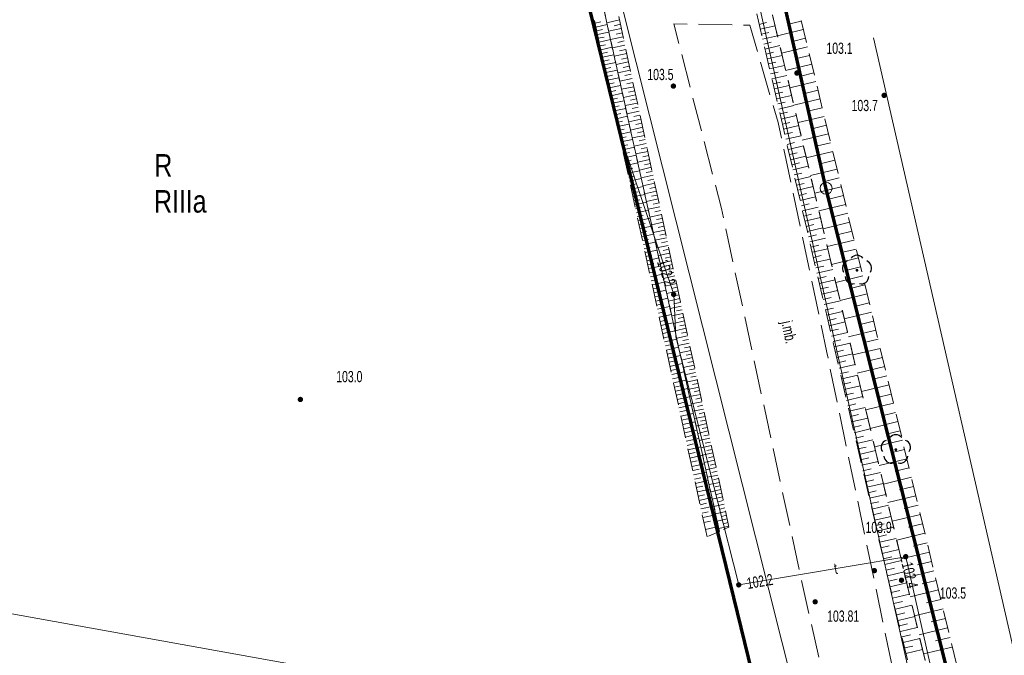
# Model space of a CAD drawing. Header units: inches. Extents: x 6497603 to 6502483, y 5925790 to 5934357.
# Tile 252 of 256: x 6500947 to 6501013, y 5927032 to 5927075. Entities that reach past the tile are written whole.
import ezdxf
from ezdxf.enums import TextEntityAlignment as Align

# ---------------------------------------------------------------- set-up
doc = ezdxf.new("R2010")
doc.units = ezdxf.units.IN
doc.header["$MEASUREMENT"] = 0
for name, pattern in [('1.5_0.75', [2.25, 1.5, -0.75]), ('2.25_0.75', [3, 2.25, -0.75]), ('219-1000', [0, 0]), ('egkk-1000', [3, 2.25, -0.75]), ('egug-1000', [1.5, 0.75, -0.75])]:
    doc.linetypes.add(name, pattern=pattern)
for name, color, linetype in [('000 Inne (niezydentyfikowane)', 7, 'Continuous'), ('202-punkt graniczny', 7, 'Continuous'), ('209-oznaczenie konturu klasyfikacyjnego', 7, 'Continuous'), ('210-oznaczenie konturu użytku gruntowego', 7, 'Continuous'), ('217-kontur klasyfikacyjny', 7, 'Continuous'), ('218-kontur użytku gruntowego', 7, 'Continuous'), ('219-działka ewidencyjna', 7, 'Continuous'), ('drzewo liściaste', 7, 'Continuous'), ('jezdnia', 7, 'Continuous'), ('jezdnia-Atr17', 7, 'Continuous'), ('pikieta naturalna', 7, 'Continuous'), ('pikieta naturalna-Atr2', 7, 'Continuous'), ('pikieta sztuczna', 7, 'Continuous'), ('pikieta sztuczna-Atr2', 7, 'Continuous'), ('przewód kanalizacyjny', 7, 'Continuous'), ('przewód telekomunikacyjny podziemny', 7, 'Continuous'), ('przewód telekomunikacyjny podziemny-Atr1', 7, 'Continuous'), ('przewód wodociągowy', 7, 'Continuous'), ('rzędna', 7, 'Continuous'), ('rzędna-Atr2', 7, 'Continuous'), ('skarpa nieumocniona', 7, 'Continuous')]:
    doc.layers.add(name, color=color, linetype=linetype)
doc.styles.get("Standard").update_dxf_attribs({"font": 'arial.ttf'})

# ---------------------------------------------------------------- blocks, each defined once
blk = doc.blocks.new('202')
at = {"color": 0, "linetype": 'Continuous', "lineweight": 0}
blk.add_circle((0, 0), 0.4, dxfattribs=at)
blk = doc.blocks.new('OP021')
at = {"linetype": 'Continuous', "lineweight": 13}
h = blk.add_hatch(color=0, dxfattribs=at)
edge = h.paths.add_edge_path()
edge.add_arc((0, 0), 0.1, 0, 360)
at = {"color": 0, "linetype": 'Continuous', "lineweight": -3}
for centre, start, end in [((0, 0.5), 38.316, 141.684), ((-0.476, 0.154), 110.388, 213.756), ((0.476, 0.154), 326.244, 69.612), ((-0.294, -0.404), 182.272, 285.64), ((0.294, -0.404), 254.36, 357.728), ((0.294, -0.404), 254.36, 357.728)]:
    blk.add_arc(centre, 0.5, start, end, dxfattribs=at)
blk = doc.blocks.new('PW01')
at = {"linetype": 'Continuous', "lineweight": 13}
h = blk.add_hatch(color=0, dxfattribs=at)
edge = h.paths.add_edge_path()
edge.add_arc((0, 0), 0.18, 0, 360)

msp = doc.modelspace()

# ---------------------------------------------------------------- linework, layer by layer
at = {"color": 6, "lineweight": 70}
for points in [[(6501011.55, 5927020.65), (6501000.814, 5927063.343), (6500992.07, 5927102.135), (6500986.55, 5927126.78), (6500984.39, 5927137), (6500974.602, 5927166.17), (6500973.88, 5927168.54), (6500965.55, 5927185.28), (6500952.04, 5927199.71), (6500933.25, 5927220.44)], [(6500937.14, 5927194.57), (6500953.68, 5927174.48), (6500963.205, 5927156.196), (6500967.12, 5927148.68), (6500974.172, 5927119.212), (6500979.12, 5927099.117), (6500984.237, 5927078.537), (6500994.599, 5927036.186), (6500997.8, 5927023.08), (6501007.082, 5926983.723), (6501014.87, 5926952.22), (6501018.14, 5926938.63), (6501021.741, 5926913.289), (6501023.386, 5926901.714), (6501023.632, 5926861.1), (6501019.496, 5926835.731), (6501014.288, 5926803.269), (6501007.497, 5926761.792)]]:
    msp.add_lwpolyline(points, dxfattribs=at)
at = {"layer": '000 Inne (niezydentyfikowane)', "color": 7, "linetype": 'Continuous', "lineweight": 18, "flags": 128}
for points in [[(6500985.36, 5927074.5), (6500985.74, 5927074.58)], [(6500985.42, 5927074.24), (6500986.18, 5927074.41)], [(6500986.99, 5927074.71), (6500986.15, 5927074.52)], [(6500987.05, 5927074.43), (6500986.63, 5927074.33)], [(6500996.31, 5927074.42), (6500996.81, 5927074.54)], [(6500996.39, 5927074.09), (6500997.38, 5927074.32)], [(6500999.12, 5927074.64), (6500998.26, 5927074.43)], [(6500985.47, 5927073.99), (6500985.85, 5927074.07)], [(6500985.53, 5927073.74), (6500986.29, 5927073.9)], [(6500987.11, 5927074.14), (6500986.27, 5927073.96)], [(6500987.17, 5927073.86), (6500986.76, 5927073.77)], [(6500996.47, 5927073.76), (6500996.96, 5927073.88)], [(6500996.54, 5927073.43), (6500997.53, 5927073.66)], [(6500999.26, 5927074.07), (6500997.54, 5927073.65)], [(6500985.58, 5927073.49), (6500985.96, 5927073.57)], [(6500985.64, 5927073.23), (6500986.4, 5927073.4)], [(6500985.7, 5927072.98), (6500986.07, 5927073.06)], [(6500987.24, 5927073.58), (6500986.4, 5927073.4)], [(6500987.36, 5927073.03), (6500986.52, 5927072.85)], [(6500987.3, 5927073.31), (6500986.88, 5927073.21)], [(6500996.62, 5927073.1), (6500997.12, 5927073.22)], [(6500996.7, 5927072.77), (6500997.69, 5927073)], [(6500999.4, 5927073.49), (6500998.54, 5927073.28)], [(6500985.75, 5927072.73), (6500986.51, 5927072.89)], [(6500985.81, 5927072.47), (6500986.19, 5927072.56)], [(6500985.86, 5927072.22), (6500986.62, 5927072.39)], [(6500987.48, 5927072.47), (6500986.64, 5927072.29)], [(6500987.42, 5927072.75), (6500987, 5927072.66)], [(6500996.77, 5927072.44), (6500997.27, 5927072.56)], [(6500996.85, 5927072.11), (6500997.85, 5927072.34)], [(6500999.54, 5927072.92), (6500997.81, 5927072.5)], [(6500999.68, 5927072.34), (6500998.81, 5927072.13)], [(6500985.92, 5927071.96), (6500986.3, 5927072.05)], [(6500985.97, 5927071.71), (6500986.74, 5927071.88)], [(6500987.6, 5927071.92), (6500986.77, 5927071.74)], [(6500987.54, 5927072.19), (6500987.12, 5927072.1)], [(6500996.93, 5927071.78), (6500997.43, 5927071.89)], [(6500997.01, 5927071.45), (6500998, 5927071.68)], [(6500999.82, 5927071.76), (6500998.08, 5927071.34)], [(6500986.03, 5927071.46), (6500986.41, 5927071.54)], [(6500986.08, 5927071.2), (6500986.85, 5927071.37)], [(6500986.14, 5927070.94), (6500986.52, 5927071.03)], [(6500987.71, 5927071.36), (6500986.89, 5927071.18)], [(6500987.66, 5927071.64), (6500987.24, 5927071.55)], [(6500987.77, 5927071.09), (6500987.36, 5927071)], [(6500997.08, 5927071.11), (6500997.58, 5927071.23)], [(6500997.16, 5927070.78), (6500998.16, 5927071.01)], [(6500999.96, 5927071.18), (6500999.09, 5927070.97)], [(6500986.19, 5927070.69), (6500986.96, 5927070.86)], [(6500986.25, 5927070.43), (6500986.63, 5927070.52)], [(6500987.83, 5927070.81), (6500987.01, 5927070.63)], [(6500987.89, 5927070.54), (6500987.48, 5927070.45)], [(6500997.24, 5927070.45), (6500997.74, 5927070.56)], [(6501000.1, 5927070.6), (6500998.36, 5927070.18)], [(6500986.31, 5927070.18), (6500987.07, 5927070.34)], [(6500986.36, 5927069.92), (6500986.75, 5927070)], [(6500986.42, 5927069.66), (6500987.19, 5927069.83)], [(6500987.95, 5927070.26), (6500987.13, 5927070.09)], [(6500988.07, 5927069.72), (6500987.25, 5927069.54)], [(6500988.01, 5927069.99), (6500987.6, 5927069.9)], [(6500997.32, 5927070.11), (6500998.32, 5927070.35)], [(6500997.39, 5927069.78), (6500997.89, 5927069.89)], [(6501000.24, 5927070.02), (6500999.36, 5927069.81)], [(6500986.47, 5927069.41), (6500986.86, 5927069.49)], [(6500986.53, 5927069.15), (6500987.3, 5927069.32)], [(6500988.19, 5927069.17), (6500987.37, 5927069)], [(6500988.13, 5927069.44), (6500987.72, 5927069.36)], [(6500997.47, 5927069.44), (6500998.48, 5927069.68)], [(6500997.55, 5927069.11), (6500998.05, 5927069.22)], [(6501000.38, 5927069.44), (6500998.63, 5927069.02)], [(6500986.59, 5927068.89), (6500986.97, 5927068.98)], [(6500986.64, 5927068.64), (6500987.42, 5927068.8)], [(6500986.7, 5927068.38), (6500987.09, 5927068.46)], [(6500988.31, 5927068.63), (6500987.49, 5927068.45)], [(6500988.25, 5927068.9), (6500987.84, 5927068.81)], [(6500997.63, 5927068.77), (6500998.63, 5927069.01)], [(6500997.71, 5927068.44), (6500998.21, 5927068.55)], [(6501000.52, 5927068.86), (6500999.64, 5927068.65)], [(6500986.76, 5927068.12), (6500987.53, 5927068.29)], [(6500986.81, 5927067.86), (6500987.2, 5927067.95)], [(6500986.87, 5927067.6), (6500987.64, 5927067.77)], [(6500988.42, 5927068.09), (6500987.61, 5927067.91)], [(6500988.36, 5927068.36), (6500987.96, 5927068.27)], [(6500988.48, 5927067.82), (6500988.08, 5927067.73)], [(6500997.78, 5927068.1), (6500998.79, 5927068.33)], [(6500997.86, 5927067.76), (6500998.37, 5927067.88)], [(6501000.66, 5927068.28), (6500998.91, 5927067.86)], [(6500986.92, 5927067.34), (6500987.31, 5927067.43)], [(6500986.98, 5927067.08), (6500987.76, 5927067.25)], [(6500988.54, 5927067.55), (6500987.73, 5927067.37)], [(6500988.6, 5927067.28), (6500988.19, 5927067.19)], [(6500997.94, 5927067.43), (6500998.95, 5927067.66)], [(6500998.02, 5927067.09), (6500998.53, 5927067.21)], [(6501000.94, 5927067.11), (6500999.18, 5927066.69)], [(6501000.8, 5927067.69), (6500999.92, 5927067.48)], [(6500987.04, 5927066.82), (6500987.43, 5927066.91)], [(6500987.09, 5927066.57), (6500987.87, 5927066.74)], [(6500988.66, 5927067.01), (6500987.85, 5927066.84)], [(6500988.77, 5927066.47), (6500987.97, 5927066.3)], [(6500988.71, 5927066.74), (6500988.31, 5927066.65)], [(6500998.1, 5927066.75), (6500999.11, 5927066.99)], [(6500998.18, 5927066.41), (6500998.68, 5927066.53)], [(6501001.08, 5927066.52), (6501000.2, 5927066.31)], [(6500987.15, 5927066.31), (6500987.54, 5927066.39)], [(6500987.21, 5927066.05), (6500987.99, 5927066.22)], [(6500987.26, 5927065.78), (6500987.66, 5927065.87)], [(6500988.89, 5927065.94), (6500988.09, 5927065.77)], [(6500988.83, 5927066.21), (6500988.43, 5927066.12)], [(6500998.26, 5927066.07), (6500999.27, 5927066.31)], [(6500998.33, 5927065.73), (6500998.84, 5927065.85)], [(6501001.22, 5927065.94), (6500999.46, 5927065.51)], [(6500987.32, 5927065.52), (6500988.1, 5927065.69)], [(6500987.38, 5927065.26), (6500987.77, 5927065.35)], [(6500987.44, 5927065), (6500988.22, 5927065.17)], [(6500989, 5927065.41), (6500988.21, 5927065.23)], [(6500988.94, 5927065.67), (6500988.55, 5927065.59)], [(6500989.06, 5927065.14), (6500988.66, 5927065.05)], [(6500998.41, 5927065.39), (6500999.43, 5927065.63)], [(6500998.49, 5927065.05), (6500999, 5927065.17)], [(6501001.36, 5927065.35), (6501000.48, 5927065.14)], [(6500987.49, 5927064.74), (6500987.88, 5927064.83)], [(6500987.55, 5927064.48), (6500988.33, 5927064.65)], [(6500989.12, 5927064.88), (6500988.32, 5927064.7)], [(6500989.17, 5927064.61), (6500988.78, 5927064.53)], [(6500998.57, 5927064.71), (6500999.59, 5927064.95)], [(6500998.65, 5927064.37), (6500999.16, 5927064.49)], [(6501001.51, 5927064.76), (6500999.74, 5927064.33)], [(6500987.61, 5927064.22), (6500988, 5927064.3)], [(6500987.66, 5927063.95), (6500988.45, 5927064.13)], [(6500989.23, 5927064.35), (6500988.44, 5927064.18)], [(6500989.34, 5927063.82), (6500988.56, 5927063.65)], [(6500989.29, 5927064.08), (6500988.89, 5927064)], [(6500998.73, 5927064.03), (6500999.75, 5927064.27)], [(6500998.81, 5927063.69), (6500999.32, 5927063.81)], [(6501001.65, 5927064.17), (6501000.76, 5927063.96)], [(6500987.72, 5927063.69), (6500988.12, 5927063.78)], [(6500987.78, 5927063.43), (6500988.57, 5927063.6)], [(6500987.84, 5927063.17), (6500988.23, 5927063.25)], [(6500989.46, 5927063.29), (6500988.67, 5927063.12)], [(6500989.4, 5927063.56), (6500989.01, 5927063.47)], [(6500998.89, 5927063.35), (6500999.91, 5927063.59)], [(6500998.97, 5927063.01), (6500999.48, 5927063.13)], [(6501001.79, 5927063.58), (6501000.02, 5927063.15)], [(6500987.89, 5927062.9), (6500988.68, 5927063.07)], [(6500987.95, 5927062.64), (6500988.35, 5927062.72)], [(6500988.01, 5927062.37), (6500988.8, 5927062.55)], [(6500989.57, 5927062.77), (6500988.79, 5927062.6)], [(6500989.51, 5927063.03), (6500989.12, 5927062.95)], [(6500989.63, 5927062.51), (6500989.24, 5927062.43)], [(6500999.05, 5927062.66), (6501000.08, 5927062.9)], [(6501001.93, 5927062.99), (6501001.05, 5927062.78)], [(6500988.07, 5927062.11), (6500988.46, 5927062.2)], [(6500988.12, 5927061.85), (6500988.92, 5927062.02)], [(6500989.68, 5927062.25), (6500988.9, 5927062.08)], [(6500989.74, 5927061.99), (6500989.35, 5927061.91)], [(6500999.13, 5927062.32), (6500999.64, 5927062.44)], [(6500999.21, 5927061.98), (6501000.24, 5927062.22)], [(6501002.08, 5927062.4), (6501000.3, 5927061.97)], [(6501002.22, 5927061.81), (6501001.33, 5927061.59)], [(6500988.18, 5927061.58), (6500988.58, 5927061.67)], [(6500988.24, 5927061.32), (6500989.03, 5927061.49)], [(6500989.8, 5927061.73), (6500989.02, 5927061.56)], [(6500989.91, 5927061.21), (6500989.13, 5927061.04)], [(6500989.85, 5927061.47), (6500989.46, 5927061.39)], [(6500999.29, 5927061.63), (6500999.8, 5927061.75)], [(6500999.37, 5927061.29), (6501000.4, 5927061.53)], [(6501002.36, 5927061.21), (6501000.58, 5927060.78)], [(6500988.3, 5927061.05), (6500988.7, 5927061.14)], [(6500988.36, 5927060.79), (6500989.15, 5927060.96)], [(6500988.41, 5927060.52), (6500988.81, 5927060.61)], [(6500990.02, 5927060.69), (6500989.25, 5927060.53)], [(6500989.96, 5927060.95), (6500989.58, 5927060.87)], [(6500999.45, 5927060.94), (6500999.97, 5927061.06)], [(6500999.53, 5927060.6), (6501000.56, 5927060.84)], [(6501002.51, 5927060.62), (6501001.61, 5927060.4)], [(6500988.47, 5927060.25), (6500989.27, 5927060.43)], [(6500988.53, 5927059.99), (6500988.93, 5927060.07)], [(6500988.59, 5927059.72), (6500989.39, 5927059.89)], [(6500990.13, 5927060.18), (6500989.36, 5927060.01)], [(6500990.08, 5927060.44), (6500989.69, 5927060.35)], [(6500990.19, 5927059.92), (6500989.8, 5927059.84)], [(6500999.61, 5927060.25), (6501000.13, 5927060.37)], [(6500999.69, 5927059.91), (6501000.73, 5927060.15)], [(6501002.65, 5927060.02), (6501000.86, 5927059.59)], [(6500988.65, 5927059.45), (6500989.05, 5927059.54)], [(6500988.7, 5927059.19), (6500989.51, 5927059.36)], [(6500990.24, 5927059.67), (6500989.47, 5927059.5)], [(6500990.3, 5927059.41), (6500989.91, 5927059.33)], [(6500999.77, 5927059.56), (6501000.29, 5927059.68)], [(6500999.85, 5927059.21), (6501000.89, 5927059.45)], [(6501002.79, 5927059.42), (6501001.9, 5927059.21)], [(6500988.76, 5927058.92), (6500989.16, 5927059.01)], [(6500988.82, 5927058.65), (6500989.62, 5927058.83)], [(6500990.35, 5927059.16), (6500989.59, 5927058.99)], [(6500990.46, 5927058.65), (6500989.7, 5927058.48)], [(6500990.41, 5927058.9), (6500990.03, 5927058.82)], [(6500999.93, 5927058.87), (6501000.45, 5927058.99)], [(6501000.01, 5927058.52), (6501001.06, 5927058.76)], [(6501002.94, 5927058.83), (6501001.14, 5927058.39)], [(6500988.88, 5927058.38), (6500989.28, 5927058.47)], [(6500988.94, 5927058.12), (6500989.74, 5927058.29)], [(6500989, 5927057.85), (6500989.4, 5927057.93)], [(6500990.57, 5927058.14), (6500989.81, 5927057.97)], [(6500990.52, 5927058.39), (6500990.14, 5927058.31)], [(6500990.63, 5927057.89), (6500990.25, 5927057.8)], [(6501000.09, 5927058.17), (6501000.62, 5927058.29)], [(6501000.17, 5927057.82), (6501001.22, 5927058.06)], [(6501003.08, 5927058.23), (6501002.18, 5927058.01)], [(6500989.06, 5927057.58), (6500989.86, 5927057.75)], [(6500989.11, 5927057.31), (6500989.52, 5927057.4)], [(6500989.17, 5927057.04), (6500989.98, 5927057.22)], [(6500990.68, 5927057.63), (6500989.92, 5927057.47)], [(6500990.74, 5927057.38), (6500990.36, 5927057.3)], [(6501000.26, 5927057.47), (6501000.78, 5927057.59)], [(6501000.34, 5927057.12), (6501001.38, 5927057.37)], [(6501003.23, 5927057.63), (6501001.42, 5927057.19)], [(6500989.23, 5927056.77), (6500989.64, 5927056.86)], [(6500989.29, 5927056.5), (6500990.1, 5927056.68)], [(6500990.79, 5927057.13), (6500990.04, 5927056.96)], [(6500990.9, 5927056.63), (6500990.15, 5927056.46)], [(6500990.84, 5927056.88), (6500990.47, 5927056.79)], [(6501000.42, 5927056.77), (6501000.94, 5927056.89)], [(6501000.5, 5927056.42), (6501001.55, 5927056.67)], [(6501003.37, 5927057.03), (6501002.47, 5927056.81)], [(6500989.35, 5927056.23), (6500989.75, 5927056.32)], [(6500989.41, 5927055.96), (6500990.22, 5927056.14)], [(6500991.01, 5927056.12), (6500990.26, 5927055.96)], [(6500990.95, 5927056.37), (6500990.58, 5927056.29)], [(6501000.58, 5927056.07), (6501001.11, 5927056.19)], [(6501000.66, 5927055.72), (6501001.72, 5927055.97)], [(6501003.52, 5927056.43), (6501001.71, 5927055.99)], [(6500989.47, 5927055.69), (6500989.87, 5927055.78)], [(6500989.53, 5927055.42), (6500990.34, 5927055.6)], [(6500989.59, 5927055.15), (6500989.99, 5927055.24)], [(6500991.11, 5927055.62), (6500990.37, 5927055.46)], [(6500991.06, 5927055.87), (6500990.69, 5927055.79)], [(6500991.17, 5927055.38), (6500990.8, 5927055.3)], [(6501000.74, 5927055.37), (6501001.27, 5927055.49)], [(6501000.83, 5927055.02), (6501001.88, 5927055.26)], [(6501003.66, 5927055.83), (6501002.76, 5927055.61)], [(6500989.64, 5927054.88), (6500990.46, 5927055.05)], [(6500989.7, 5927054.6), (6500990.11, 5927054.69)], [(6500991.22, 5927055.13), (6500990.48, 5927054.97)], [(6500991.33, 5927054.63), (6500990.59, 5927054.47)], [(6500991.28, 5927054.88), (6500990.9, 5927054.8)], [(6501000.91, 5927054.67), (6501001.44, 5927054.79)], [(6501003.81, 5927055.22), (6501001.99, 5927054.78)], [(6501003.95, 5927054.62), (6501003.05, 5927054.4)], [(6500989.76, 5927054.33), (6500990.58, 5927054.51)], [(6500989.82, 5927054.06), (6500990.23, 5927054.15)], [(6500989.88, 5927053.79), (6500990.7, 5927053.97)], [(6500991.44, 5927054.14), (6500990.7, 5927053.98)], [(6500991.38, 5927054.38), (6500991.01, 5927054.3)], [(6501000.99, 5927054.31), (6501002.05, 5927054.56)], [(6501001.07, 5927053.96), (6501001.6, 5927054.08)], [(6501004.1, 5927054.01), (6501002.28, 5927053.57)], [(6500989.94, 5927053.51), (6500990.35, 5927053.6)], [(6500990, 5927053.24), (6500990.82, 5927053.42)], [(6500991.54, 5927053.64), (6500990.81, 5927053.49)], [(6500991.49, 5927053.89), (6500991.12, 5927053.81)], [(6500991.6, 5927053.4), (6500991.23, 5927053.32)], [(6501001.15, 5927053.61), (6501002.21, 5927053.85)], [(6501001.24, 5927053.25), (6501001.77, 5927053.38)], [(6501004.25, 5927053.41), (6501003.33, 5927053.19)], [(6500990.06, 5927052.97), (6500990.47, 5927053.06)], [(6500990.12, 5927052.69), (6500990.94, 5927052.87)], [(6500991.65, 5927053.15), (6500990.91, 5927052.99)], [(6500991.75, 5927052.66), (6500991.02, 5927052.51)], [(6500991.7, 5927052.91), (6500991.34, 5927052.83)], [(6501001.32, 5927052.9), (6501002.38, 5927053.15)], [(6501001.4, 5927052.54), (6501001.93, 5927052.67)], [(6501004.39, 5927052.8), (6501002.57, 5927052.36)], [(6500990.18, 5927052.42), (6500990.59, 5927052.51)], [(6500990.24, 5927052.15), (6500991.06, 5927052.33)], [(6500990.3, 5927051.87), (6500990.71, 5927051.96)], [(6500991.86, 5927052.18), (6500991.13, 5927052.02)], [(6500991.81, 5927052.42), (6500991.44, 5927052.34)], [(6501001.48, 5927052.19), (6501002.55, 5927052.44)], [(6501001.57, 5927051.83), (6501002.1, 5927051.96)], [(6501004.54, 5927052.19), (6501003.62, 5927051.97)], [(6500990.36, 5927051.6), (6500991.18, 5927051.78)], [(6500990.42, 5927051.32), (6500990.83, 5927051.41)], [(6500991.97, 5927051.69), (6500991.24, 5927051.53)], [(6500991.91, 5927051.93), (6500991.55, 5927051.85)], [(6500992.02, 5927051.44), (6500991.66, 5927051.36)], [(6501001.65, 5927051.48), (6501002.72, 5927051.72)], [(6501004.69, 5927051.58), (6501002.86, 5927051.14)], [(6500990.48, 5927051.05), (6500991.31, 5927051.23)], [(6500990.54, 5927050.77), (6500990.95, 5927050.86)], [(6500990.6, 5927050.5), (6500991.43, 5927050.68)], [(6500992.07, 5927051.2), (6500991.35, 5927051.04)], [(6500992.18, 5927050.71), (6500991.45, 5927050.55)], [(6500992.12, 5927050.95), (6500991.76, 5927050.87)], [(6501001.73, 5927051.12), (6501002.27, 5927051.24)], [(6501001.82, 5927050.76), (6501002.89, 5927051.01)], [(6501004.83, 5927050.97), (6501003.92, 5927050.75)], [(6500990.66, 5927050.22), (6500991.07, 5927050.31)], [(6500990.72, 5927049.94), (6500991.55, 5927050.12)], [(6500992.28, 5927050.22), (6500991.56, 5927050.06)], [(6500992.23, 5927050.46), (6500991.87, 5927050.39)], [(6501001.9, 5927050.41), (6501002.43, 5927050.53)], [(6501001.98, 5927050.05), (6501003.05, 5927050.3)], [(6501004.98, 5927050.36), (6501003.14, 5927049.92)], [(6500990.78, 5927049.67), (6500991.2, 5927049.76)], [(6500990.84, 5927049.39), (6500991.67, 5927049.57)], [(6500992.39, 5927049.73), (6500991.67, 5927049.58)], [(6500992.34, 5927049.98), (6500991.98, 5927049.9)], [(6500992.44, 5927049.49), (6500992.08, 5927049.41)], [(6501002.07, 5927049.69), (6501002.6, 5927049.82)], [(6501002.15, 5927049.33), (6501003.22, 5927049.58)], [(6501005.13, 5927049.75), (6501004.21, 5927049.53)], [(6500990.9, 5927049.11), (6500991.32, 5927049.2)], [(6500990.96, 5927048.83), (6500991.8, 5927049.02)], [(6500992.49, 5927049.24), (6500991.78, 5927049.09)], [(6500992.6, 5927048.75), (6500991.89, 5927048.6)], [(6500992.55, 5927049), (6500992.19, 5927048.92)], [(6501002.23, 5927048.97), (6501002.77, 5927049.1)], [(6501002.32, 5927048.61), (6501003.39, 5927048.86)], [(6501005.28, 5927049.14), (6501003.43, 5927048.69)], [(6500991.02, 5927048.56), (6500991.44, 5927048.65)], [(6500991.08, 5927048.28), (6500991.92, 5927048.46)], [(6500991.14, 5927048), (6500991.56, 5927048.09)], [(6500992.7, 5927048.26), (6500992, 5927048.11)], [(6500992.65, 5927048.51), (6500992.3, 5927048.43)], [(6500992.76, 5927048.02), (6500992.4, 5927047.94)], [(6501002.4, 5927048.25), (6501002.94, 5927048.38)], [(6501002.48, 5927047.89), (6501003.56, 5927048.14)], [(6501005.42, 5927048.52), (6501004.5, 5927048.3)], [(6500991.21, 5927047.72), (6500992.04, 5927047.9)], [(6500991.27, 5927047.44), (6500991.68, 5927047.53)], [(6500992.81, 5927047.78), (6500992.1, 5927047.62)], [(6500992.86, 5927047.53), (6500992.51, 5927047.45)], [(6501002.57, 5927047.53), (6501003.11, 5927047.66)], [(6501002.65, 5927047.17), (6501003.73, 5927047.42)], [(6501005.57, 5927047.91), (6501003.72, 5927047.46)], [(6500991.33, 5927047.16), (6500992.16, 5927047.35)], [(6500991.39, 5927046.88), (6500991.81, 5927046.98)], [(6500991.45, 5927046.6), (6500992.29, 5927046.79)], [(6500992.92, 5927047.29), (6500992.21, 5927047.13)], [(6500993.02, 5927046.8), (6500992.32, 5927046.65)], [(6500992.97, 5927047.04), (6500992.62, 5927046.97)], [(6501002.74, 5927046.81), (6501003.28, 5927046.94)], [(6501002.82, 5927046.45), (6501003.9, 5927046.7)], [(6501005.72, 5927047.29), (6501004.79, 5927047.07)], [(6500991.51, 5927046.32), (6500991.93, 5927046.42)], [(6500991.57, 5927046.04), (6500992.41, 5927046.23)], [(6500993.13, 5927046.31), (6500992.43, 5927046.16)], [(6500993.07, 5927046.55), (6500992.72, 5927046.48)], [(6500993.18, 5927046.06), (6500992.83, 5927045.99)], [(6501002.9, 5927046.09), (6501003.45, 5927046.21)], [(6501005.87, 5927046.68), (6501004.02, 5927046.23)], [(6501006.02, 5927046.06), (6501005.09, 5927045.84)], [(6500991.63, 5927045.76), (6500992.05, 5927045.85)], [(6500991.69, 5927045.48), (6500992.54, 5927045.67)], [(6500993.23, 5927045.82), (6500992.54, 5927045.67)], [(6500993.29, 5927045.58), (6500992.94, 5927045.5)], [(6501002.99, 5927045.72), (6501004.08, 5927045.98)], [(6501003.07, 5927045.36), (6501003.62, 5927045.49)], [(6501006.17, 5927045.44), (6501004.31, 5927044.99)], [(6500991.76, 5927045.2), (6500992.18, 5927045.29)], [(6500991.82, 5927044.92), (6500992.66, 5927045.1)], [(6500991.88, 5927044.64), (6500992.3, 5927044.73)], [(6500993.34, 5927045.33), (6500992.64, 5927045.18)], [(6500993.44, 5927044.84), (6500992.75, 5927044.69)], [(6500993.39, 5927045.09), (6500993.04, 5927045.01)], [(6501003.16, 5927045), (6501004.25, 5927045.25)], [(6501003.24, 5927044.63), (6501003.79, 5927044.76)], [(6501006.32, 5927044.82), (6501005.39, 5927044.6)], [(6500991.94, 5927044.36), (6500992.79, 5927044.54)], [(6500992, 5927044.07), (6500992.42, 5927044.17)], [(6500993.55, 5927044.35), (6500992.86, 5927044.2)], [(6500993.5, 5927044.6), (6500993.15, 5927044.52)], [(6500993.6, 5927044.11), (6500993.26, 5927044.03)], [(6501003.33, 5927044.27), (6501004.42, 5927044.52)], [(6501006.47, 5927044.2), (6501004.6, 5927043.75)], [(6500992.06, 5927043.79), (6500992.91, 5927043.98)], [(6500992.12, 5927043.51), (6500992.55, 5927043.6)], [(6500993.66, 5927043.86), (6500992.97, 5927043.72)], [(6500993.71, 5927043.62), (6500993.37, 5927043.55)], [(6501003.41, 5927043.9), (6501003.96, 5927044.03)], [(6501003.5, 5927043.54), (6501004.59, 5927043.79)], [(6501006.62, 5927043.58), (6501005.68, 5927043.36)], [(6500992.19, 5927043.22), (6500993.04, 5927043.41)], [(6500992.25, 5927042.94), (6500992.67, 5927043.03)], [(6500992.31, 5927042.66), (6500993.16, 5927042.84)], [(6500993.76, 5927043.38), (6500993.08, 5927043.23)], [(6500993.87, 5927042.89), (6500993.18, 5927042.74)], [(6500993.81, 5927043.13), (6500993.47, 5927043.06)], [(6501003.58, 5927043.17), (6501004.13, 5927043.3)], [(6501003.67, 5927042.81), (6501004.76, 5927043.06)], [(6501006.77, 5927042.96), (6501004.9, 5927042.51)], [(6500992.37, 5927042.37), (6500992.8, 5927042.47)], [(6500992.43, 5927042.09), (6500993.29, 5927042.27)], [(6500993.97, 5927042.4), (6500993.29, 5927042.25)], [(6500993.92, 5927042.64), (6500993.58, 5927042.57)], [(6500994.02, 5927042.15), (6500993.69, 5927042.08)], [(6501003.75, 5927042.44), (6501004.3, 5927042.57)], [(6501003.84, 5927042.07), (6501004.94, 5927042.33)], [(6501006.92, 5927042.34), (6501005.98, 5927042.11)], [(6500992.5, 5927041.8), (6500992.92, 5927041.89)], [(6500992.56, 5927041.51), (6500993.42, 5927041.69)], [(6500994.08, 5927041.91), (6500993.4, 5927041.76)], [(6500994.13, 5927041.66), (6500993.79, 5927041.59)], [(6501003.92, 5927041.7), (6501004.47, 5927041.83)], [(6501004.01, 5927041.34), (6501005.11, 5927041.59)], [(6501007.07, 5927041.71), (6501005.19, 5927041.26)], [(6500992.63, 5927041.18), (6500993.06, 5927041.27)], [(6500992.73, 5927040.72), (6500993.59, 5927040.91)], [(6500994.18, 5927041.42), (6500993.51, 5927041.27)], [(6500994.29, 5927040.93), (6500993.62, 5927040.79)], [(6500994.24, 5927041.18), (6500993.9, 5927041.1)], [(6501004.09, 5927040.97), (6501004.65, 5927041.1)], [(6501004.18, 5927040.6), (6501005.29, 5927040.86)], [(6501007.22, 5927041.09), (6501006.28, 5927040.86)], [(6501004.27, 5927040.23), (6501004.82, 5927040.36)], [(6501007.37, 5927040.46), (6501005.49, 5927040.01)], [(6501004.35, 5927039.86), (6501005.46, 5927040.12)], [(6501004.44, 5927039.49), (6501004.99, 5927039.62)], [(6501007.52, 5927039.83), (6501006.58, 5927039.61)], [(6501004.52, 5927039.12), (6501005.64, 5927039.38)], [(6501004.61, 5927038.75), (6501005.17, 5927038.88)], [(6501007.67, 5927039.21), (6501005.78, 5927038.75)], [(6501004.7, 5927038.38), (6501005.81, 5927038.64)], [(6501007.82, 5927038.58), (6501006.88, 5927038.35)], [(6501004.78, 5927038.01), (6501005.34, 5927038.13)], [(6501004.87, 5927037.63), (6501005.99, 5927037.89)], [(6501007.97, 5927037.95), (6501006.08, 5927037.49)], [(6501004.96, 5927037.26), (6501005.52, 5927037.39)], [(6501005.04, 5927036.89), (6501006.16, 5927037.15)], [(6501008.13, 5927037.32), (6501007.18, 5927037.09)], [(6501005.13, 5927036.51), (6501005.69, 5927036.64)], [(6501005.22, 5927036.14), (6501006.34, 5927036.4)], [(6501008.28, 5927036.68), (6501006.38, 5927036.23)], [(6501005.31, 5927035.77), (6501005.87, 5927035.9)], [(6501005.4, 5927035.4), (6501006.51, 5927035.67)], [(6501008.43, 5927036.05), (6501007.48, 5927035.82)], [(6501005.49, 5927035.02), (6501006.04, 5927035.16)], [(6501005.58, 5927034.65), (6501006.69, 5927034.92)], [(6501008.59, 5927035.42), (6501006.68, 5927034.96)], [(6501005.67, 5927034.28), (6501006.22, 5927034.42)], [(6501008.74, 5927034.78), (6501007.78, 5927034.55)], [(6501005.75, 5927033.91), (6501006.86, 5927034.18)], [(6501005.84, 5927033.55), (6501006.4, 5927033.68)], [(6501008.89, 5927034.15), (6501006.98, 5927033.69)], [(6501005.93, 5927033.18), (6501007.04, 5927033.45)], [(6501006.02, 5927032.81), (6501006.57, 5927032.94)], [(6501009.05, 5927033.51), (6501008.09, 5927033.28)], [(6501006.11, 5927032.44), (6501007.21, 5927032.71)], [(6501009.2, 5927032.87), (6501007.28, 5927032.41)]]:
    msp.add_lwpolyline(points, dxfattribs=at)
at = {"layer": '217-kontur klasyfikacyjny', "color": 3, "linetype": 'egkk-1000', "lineweight": 18, "flags": 128}
for points in [[(6500997.8, 5927023.08), (6500967.12, 5927148.68)], [(6500984.39, 5927137), (6501000.78, 5927063.48)], [(6501000.78, 5927063.48), (6501011.55, 5927020.65)]]:
    msp.add_lwpolyline(points, dxfattribs=at)
at = {"layer": '218-kontur użytku gruntowego', "color": 3, "linetype": 'egug-1000', "lineweight": 18, "flags": 128}
for points in [[(6500997.8, 5927023.08), (6500967.12, 5927148.68)], [(6500984.39, 5927137), (6501000.78, 5927063.48)], [(6501000.78, 5927063.48), (6501011.55, 5927020.65)]]:
    msp.add_lwpolyline(points, dxfattribs=at)
at = {"layer": '219-działka ewidencyjna', "color": 3, "linetype": '219-1000', "lineweight": 18, "flags": 128}
for points in [[(6501000.5, 5927022.63), (6500968.62, 5927149.35)], [(6500997.8, 5927023.08), (6500967.12, 5927148.68)], [(6501000.78, 5927063.48), (6500984.39, 5927137)], [(6501008.54, 5927021.25), (6500982.73, 5927136.24)], [(6501011.55, 5927020.65), (6501000.78, 5927063.48)]]:
    msp.add_lwpolyline(points, dxfattribs=at)
at = {"layer": 'jezdnia', "color": 7, "linetype": '2.25_0.75', "lineweight": 18, "flags": 128}
msp.add_lwpolyline([(6501023.34, 5926929.78), (6501021.74, 5926940.31), (6501016.09, 5926963.61), (6501010.81, 5926986.3), (6501005.29, 5927010.17), (6500999.13, 5927037.34), (6500993.8, 5927062.13), (6500990.62, 5927074.45), (6500995.68, 5927074.36), (6500997.57, 5927067.88), (6501000.83, 5927052.52), (6501005.2, 5927031.5), (6501011.55, 5927003.18), (6501017.56, 5926977.58), (6501026.96, 5926938.53), (6501030.56, 5926917.48), (6501030.82, 5926916.01), (6501025.32, 5926915.88)], close=True, dxfattribs=at)
at = {"layer": 'przewód kanalizacyjny', "color": 34, "linetype": 'Continuous', "lineweight": 18, "flags": 128}
msp.add_lwpolyline([(6501003.95, 5927073.51), (6501025.81, 5926978.07), (6501035.87, 5926937.23), (6501039.66, 5926890.33), (6501042.57, 5926877.1), (6501036.67, 5926815.74), (6501025.75, 5926759.78), (6501010.3, 5926664.16), (6500995.69, 5926573.15), (6500985.69, 5926516.13), (6500980.52, 5926488.69), (6501036.78, 5926481.38)], dxfattribs=at)
at = {"layer": 'przewód telekomunikacyjny podziemny', "color": 30, "linetype": 'Continuous', "lineweight": 18, "flags": 128}
msp.add_lwpolyline([(6500940.36, 5927194.92), (6500947.45, 5927186.26), (6500954.68, 5927176.68), (6500958.44, 5927169.02), (6500963.93, 5927159.63), (6500966.04, 5927153.87), (6500966.84, 5927151.3), (6500969.85, 5927144.14), (6500969.91, 5927139.25), (6500970.36, 5927137.09), (6500972.71, 5927125.48), (6500976.27, 5927110.99), (6500978.12, 5927102.96), (6500980.33, 5927094.47), (6500984.29, 5927078.32), (6500984.96, 5927075.57), (6500987.14, 5927066.7), (6500990.61, 5927056.4), (6500990.76, 5927053.58), (6500994.95, 5927037.02), (6501006.09, 5927038.9), (6501008.51, 5927028.29)], dxfattribs=at)
at = {"layer": 'przewód wodociągowy', "color": 5, "linetype": 'Continuous', "lineweight": 18, "flags": 128}
msp.add_lwpolyline([(6500777.37, 5927114.1), (6500778.35, 5927113.28), (6500779.42, 5927112.12), (6500793.96, 5927092.57), (6500802.02, 5927060.17), (6500824.81, 5927057), (6500996.09, 5927026.14), (6501068.25, 5927012.53)], dxfattribs=at)
at = {"layer": 'skarpa nieumocniona', "color": 7, "linetype": '1.5_0.75', "lineweight": 18, "flags": 128}
for points in [[(6500969.49, 5927175.8), (6500980.1, 5927152.88), (6500983.74, 5927138.41), (6501012.15, 5927020.64), (6501028.4, 5926950.07), (6501031.7, 5926931.96), (6501032.33, 5926926.5), (6501032.28, 5926926.46), (6501031.44, 5926926.58), (6501030.6, 5926931.83), (6501027.91, 5926950.17), (6501013.67, 5927008.23), (6501007.74, 5927030.47), (6500982.38, 5927137.79), (6500978.09, 5927151.98), (6500968.39, 5927175.31)], [(6500969.49, 5927175.8), (6500980.1, 5927152.88), (6500983.74, 5927138.41), (6501012.15, 5927020.64), (6501028.4, 5926950.07), (6501031.7, 5926931.96), (6501032.33, 5926926.5), (6501032.28, 5926926.46), (6501031.44, 5926926.58), (6501030.6, 5926931.83), (6501027.91, 5926950.17), (6501013.67, 5927008.23), (6501007.74, 5927030.47), (6500982.38, 5927137.79), (6500978.09, 5927151.98), (6500968.39, 5927175.31)], [(6501030.6, 5926931.83), (6501031.44, 5926926.58), (6501030.31, 5926926.51), (6501030.37, 5926926.59), (6501029.71, 5926931.72), (6501025.94, 5926950.55), (6501005.24, 5927036.04), (6500981.65, 5927137.47), (6500977, 5927151.49), (6500967.11, 5927174.73), (6500968.39, 5927175.31), (6500978.09, 5927151.98), (6500982.38, 5927137.79), (6501007.74, 5927030.47), (6501013.67, 5927008.23), (6501027.91, 5926950.17)], [(6501030.6, 5926931.83), (6501031.44, 5926926.58), (6501030.31, 5926926.51), (6501030.37, 5926926.59), (6501029.71, 5926931.72), (6501025.94, 5926950.55), (6501005.24, 5927036.04), (6500981.65, 5927137.47), (6500977, 5927151.49), (6500967.11, 5927174.73), (6500968.39, 5927175.31), (6500978.09, 5927151.98), (6500982.38, 5927137.79), (6501007.74, 5927030.47), (6501013.67, 5927008.23), (6501027.91, 5926950.17)], [(6500968.42, 5927147.64), (6500969.51, 5927148.13), (6500974.16, 5927134.11), (6500994.3, 5927040.88), (6500993.66, 5927040.59), (6500973.07, 5927133.62)], [(6500968.42, 5927147.64), (6500969.51, 5927148.13), (6500974.16, 5927134.11), (6500994.3, 5927040.88), (6500993.66, 5927040.59), (6500973.07, 5927133.62)], [(6500992.84, 5927040.23), (6500972.52, 5927133.37), (6500967.42, 5927147.19), (6500968.42, 5927147.64), (6500973.07, 5927133.62), (6500993.66, 5927040.59)], [(6500992.84, 5927040.23), (6500972.52, 5927133.37), (6500967.42, 5927147.19), (6500968.42, 5927147.64), (6500973.07, 5927133.62), (6500993.66, 5927040.59)]]:
    msp.add_lwpolyline(points, close=True, dxfattribs=at)

# ---------------------------------------------------------------- block references
at = {"layer": '202-punkt graniczny', "color": 7, "linetype": 'Continuous', "lineweight": 18}
msp.add_blockref('202', (6501000.78, 5927063.48), dxfattribs=at)
at = {"layer": 'drzewo liściaste', "color": 94, "linetype": 'Continuous', "lineweight": 18}
for p in [(6501002.84, 5927058.01), (6501005.43, 5927046.04)]:
    msp.add_blockref('OP021', p, dxfattribs=at)
at = {"layer": 'pikieta naturalna', "color": 7, "linetype": 'Continuous', "lineweight": 13}
for p in [(6500998.83, 5927071.17), (6500990.59, 5927070.3), (6501004.65, 5927069.68), (6500965.7, 5927049.39), (6501004, 5927037.97), (6501005.81, 5927037.33)]:
    msp.add_blockref('PW01', p, dxfattribs=at)
at = {"layer": 'pikieta sztuczna', "color": 7, "linetype": 'Continuous', "lineweight": 13}
msp.add_blockref('PW01', (6501000.05, 5927035.89), dxfattribs=at)
at = {"layer": 'rzędna', "color": 30, "linetype": 'Continuous', "lineweight": 18}
for p in [(6500990.61, 5927056.4), (6501006.09, 5927038.9), (6500994.95, 5927037.02)]:
    msp.add_blockref('PW01', p, dxfattribs=at)

# ---------------------------------------------------------------- texts
at = {"layer": '209-oznaczenie konturu klasyfikacyjnego', "color": 3, "linetype": 'Continuous', "lineweight": 18, "width": 0.79}
msp.add_text('RIIIa', height=1.5, dxfattribs=at).set_placement((6500955.94, 5927063.36), align=Align.TOP_LEFT)
at = {"layer": '210-oznaczenie konturu użytku gruntowego', "color": 3, "linetype": 'Continuous', "lineweight": 18, "width": 0.79}
msp.add_text('R', height=1.5, dxfattribs=at).set_placement((6500955.96, 5927064.26))
at = {"layer": 'jezdnia-Atr17', "color": 7, "width": 0.667}
msp.add_text('j.mb.', height=0.75, rotation=281.982, dxfattribs=at).set_placement((6500997.78, 5927054.55))
at = {"layer": 'pikieta naturalna-Atr2', "color": 7, "width": 0.667}
for s, p in [('103.1', (6501000.8, 5927072.45)), ('103.5', (6500988.85, 5927070.7)), ('103.7', (6501002.48, 5927068.63)), ('103.0', (6500968.09, 5927050.54)), ('103.9', (6501003.41, 5927040.48)), ('103.5', (6501008.37, 5927036.1))]:
    msp.add_text(s, height=0.75, dxfattribs=at).set_placement(p)
at = {"layer": 'pikieta sztuczna-Atr2', "color": 7, "width": 0.667}
msp.add_text('103.81', height=0.75, dxfattribs=at).set_placement((6501000.85, 5927034.56))
at = {"layer": 'przewód telekomunikacyjny podziemny-Atr1', "color": 30, "width": 0.667}
msp.add_text('t', height=0.75, rotation=9.579, dxfattribs=at).set_placement((6501001.32, 5927038.1), align=Align.MIDDLE_LEFT)
at = {"layer": 'rzędna-Atr2', "color": 30, "width": 0.667}
for s, rotation, p in [('102.2', 288.618, (6500989.84, 5927058.69)), ('102.4', 282.848, (6501006.18, 5927038.52)), ('102.2', 9.579, (6500995.5, 5927037.11))]:
    msp.add_text(s, height=0.75, rotation=rotation, dxfattribs=at).set_placement(p, align=Align.MIDDLE_LEFT)

doc.saveas('drawing.dxf')
